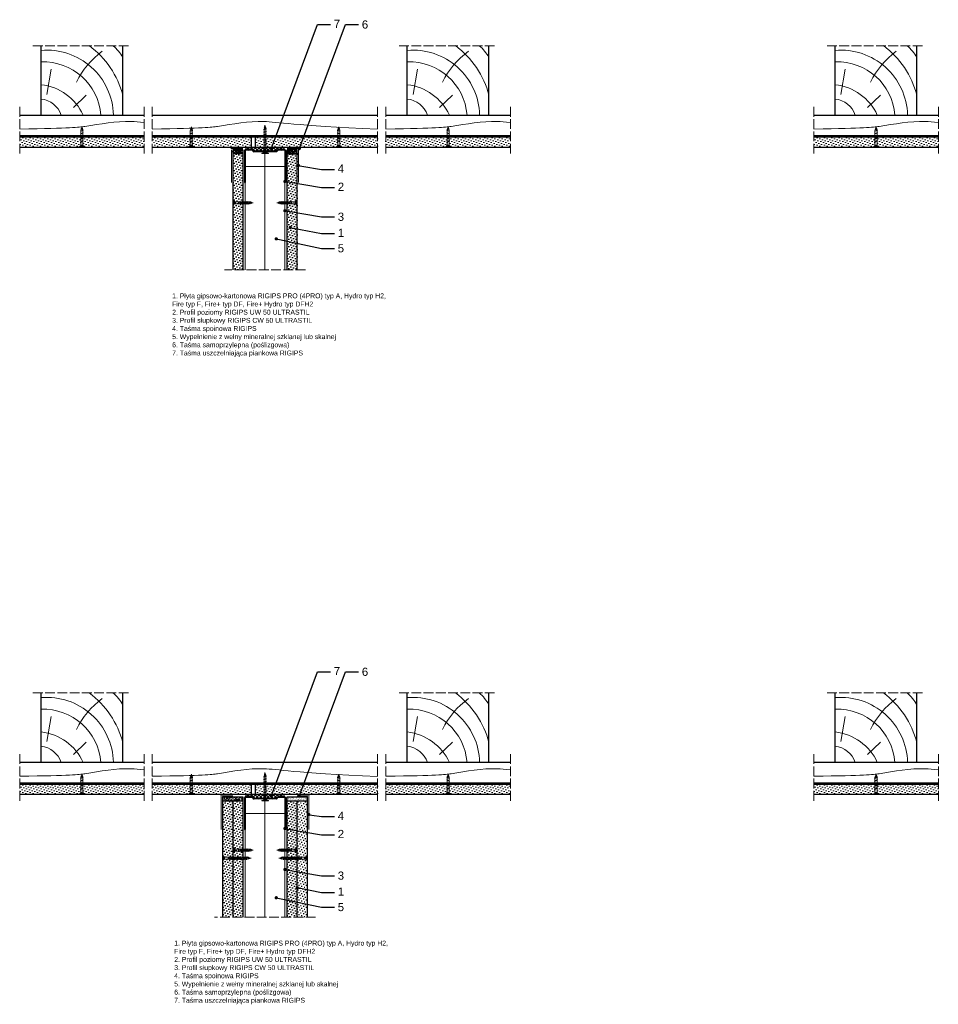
# Model space of a CAD drawing. Header units: millimetres. Extents: x 43 to 2622, y 692 to 1898.
# Tile 1 of 3: x 43 to 1168, y 692 to 1898. Entities that reach past the tile are written whole.
import ezdxf
from ezdxf import colors
from ezdxf.entities.mleader import LeaderData, LeaderLine
from ezdxf.math import Vec2, Vec3

# ---------------------------------------------------------------- set-up
doc = ezdxf.new("R2010")
doc.units = ezdxf.units.MM
doc.linetypes.add('ACAD_ISO02W100', pattern=[15, 12, -3])
for name, color, linetype, lineweight in [('_ISOVER WELNA', 7, 'BATTING', 9), ('_RIGIPS AKCESORIA', 7, 'Continuous', 18), ('_RIGIPS G-K', 7, 'Continuous', 25), ('_RIGIPS PROFIL', 7, 'Continuous', 18), ('KRESKOWANIE', 7, 'Continuous', 9), ('OPISY', 7, 'Continuous', 9), ('PRZERYWANA', 7, 'ACAD_ISO02W100', 9)]:
    doc.layers.add(name, color=color, linetype=linetype, lineweight=lineweight)
doc.styles.get("Standard").update_dxf_attribs({"font": 'arial.ttf'})
doc.linetypes.add('BATTING', pattern='A,0.00254,-2.54,[134,ltypeshp.shx,S=2.54,R=0,X=-2.54,Y=0],-5.08,[134,ltypeshp.shx,S=2.54,R=180,X=2.54,Y=0],-2.54', length=10.16254)
pattern_1 = [(225, (0, -792.838), (1.122532, -3.367596), [0, -3.175])]
pattern_2 = [(225, (-1931.6283, -59.986), (1.122532, -3.367596), [0, -3.175])]
pattern_3 = [(225, (-1934.6283, -59.986), (1.122532, -3.367596), [0, -3.175])]

# ---------------------------------------------------------------- blocks, each defined once
blk = doc.blocks.new('drew kres')
at = {"layer": 'KRESKOWANIE'}
for p, q in [((2017.1, 418.9), (2001.3, 403.8)), ((2049.6, 403), (2044.3, 372.2))]:
    blk.add_line(p, q, dxfattribs=at)
for centre, radius, start, end in [((2049.6, 430.4), 81.6, 181.4719, 274.904), ((2053.9, 433.9), 70.7, 184.4672, 272.1435), ((2064, 455.7), 65, 204.8961, 263.4825), ((2059.8, 437.9), 29.4, 198.9536, 263.6559), ((2063.5, 432), 110.5, 194.5935, 233.3849), ((1921.6, 433), 102.3, 306.0245, 333.8719), ((1998.3, 380.1), 47.2, 207.8359, 231.0916)]:
    blk.add_arc(centre, radius, start, end, dxfattribs=at)
blk = doc.blocks.new('TD 25')
at = {"layer": '_RIGIPS AKCESORIA'}
for p, q in [((18.4, 90.9), (18.4, 98.9)), ((18.4, 98.9), (18.8, 98.9)), ((18.8, 98.9), (18.8, 96.5)), ((28.5, 96.2), (28.8, 96.7)), ((28.8, 96.7), (29.9, 93.7)), ((31.6, 96.2), (31.9, 96.7)), ((31.9, 96.7), (33, 93.7)), ((34.8, 96.2), (35.1, 96.7)), ((35.1, 96.7), (36.3, 93.7)), ((38.1, 96.2), (38.4, 96.7)), ((38.4, 96.7), (39.5, 93.7)), ((18.8, 96.5), (18.4, 96.5)), ((18.4, 95.2), (20.1, 95.2)), ((18.4, 94.5), (20.1, 94.5)), ((18.8, 93.3), (18.4, 93.3)), ((18.4, 90.9), (18.8, 90.9)), ((18.8, 90.9), (18.8, 93.3)), ((20.1, 95.2), (20.1, 95.9)), ((20.1, 94.5), (20.1, 93.9)), ((21.4, 96.2), (28.5, 96.2)), ((25.9, 93.7), (21.9, 93.7)), ((25.5, 96.2), (25.5, 94.9)), ((26.4, 93.7), (25.5, 96.2)), ((25.5, 94.9), (26, 93.2)), ((26, 93.2), (26.4, 93.7)), ((29.4, 93.7), (26.4, 93.7)), ((29.6, 93.2), (28.5, 96.2)), ((29, 96.2), (31.6, 96.2)), ((29.9, 93.7), (29.6, 93.2)), ((32.5, 93.7), (29.9, 93.7)), ((32.7, 93.2), (31.6, 96.2)), ((32.1, 96.2), (34.8, 96.2)), ((33, 93.7), (32.7, 93.2)), ((35.7, 93.7), (33, 93.7)), ((35.9, 93.2), (34.8, 96.2)), ((35.3, 96.2), (38.1, 96.2)), ((36.3, 93.7), (35.9, 93.2)), ((39, 93.7), (36.3, 93.7)), ((39.2, 93.2), (38.1, 96.2)), ((38.6, 96.2), (39.1, 96.2)), ((39.1, 96.2), (40.7, 95.7)), ((39.5, 93.7), (39.2, 93.2)), ((39.5, 93.7), (40.2, 93.8)), ((40.2, 93.5), (40.1, 95)), ((40.1, 95), (40.5, 94.1)), ((40.5, 94.1), (40.2, 93.5)), ((41.1, 94.1), (40.5, 94.1)), ((40.7, 95.7), (40.9, 96.1)), ((41.1, 94.1), (40.7, 95.7)), ((40.9, 96.1), (41.4, 94.4)), ((41.1, 95.6), (43.4, 94.9)), ((41.4, 94.4), (41.1, 94.1)), ((43.4, 94.9), (41.4, 94.4))]:
    blk.add_line(p, q, dxfattribs=at)
for centre, major_axis, ratio, start_param, end_param in [((21.5, 99.4), (0.17, 3.2), 0.826134, 1.773653, 3.180586), ((18.3, 92.6), (0, 3.93), 0.848176, -0.720942, -0.151112), ((21.7, 90.1), (0.28, 3.57), 0.832181, 0.035984, 1.430787), ((15.7, 107.6), (0, 14.8), 0.848176, 3.399396, 3.475072), ((19, 96.3), (0, 2.81), 0.848176, 3.475072, 3.862535), ((20, 94.9), (0, 0.895), 0.848176, -1.552777, -0.720942), ((20, 94.9), (0, 0.895), 0.848176, 3.862535, 4.730408)]:
    blk.add_ellipse(centre, major_axis=major_axis, ratio=ratio, start_param=start_param, end_param=end_param, dxfattribs=at)
blk = doc.blocks.new('TD 35')
at = {"layer": '_RIGIPS AKCESORIA'}
for p, q in [((18.4, 79.9), (18.4, 87.9)), ((18.4, 87.9), (18.8, 87.9)), ((18.8, 85.6), (18.4, 85.6)), ((18.8, 87.9), (18.8, 85.6)), ((20.1, 84.3), (20.1, 85)), ((21.4, 85.2), (28.5, 85.2)), ((25.5, 85.2), (25.5, 84)), ((26.4, 82.8), (25.5, 85.2)), ((28.5, 85.2), (28.8, 85.8)), ((29.6, 82.3), (28.5, 85.2)), ((28.8, 85.8), (29.9, 82.8)), ((29, 85.2), (31.6, 85.2)), ((31.6, 85.2), (31.9, 85.8)), ((32.7, 82.3), (31.6, 85.2)), ((31.9, 85.8), (33, 82.8)), ((32.1, 85.2), (34.8, 85.2)), ((34.8, 85.2), (35.1, 85.8)), ((35.9, 82.3), (34.8, 85.2)), ((35.1, 85.8), (36.3, 82.8)), ((35.3, 85.2), (37.9, 85.2)), ((37.9, 85.2), (38.3, 85.8)), ((39.1, 82.3), (37.9, 85.2)), ((38.3, 85.8), (39.4, 82.8)), ((38.5, 85.2), (41.1, 85.2)), ((41.1, 85.2), (41.4, 85.8)), ((42.2, 82.3), (41.1, 85.2)), ((41.4, 85.8), (42.6, 82.8)), ((41.6, 85.2), (44.2, 85.2)), ((44.2, 85.2), (44.6, 85.8)), ((45.4, 82.3), (44.2, 85.2)), ((44.6, 85.8), (45.7, 82.8)), ((44.8, 85.2), (47.5, 85.2)), ((47.5, 85.2), (47.8, 85.8)), ((48.6, 82.3), (47.5, 85.2)), ((47.8, 85.8), (49, 82.8)), ((48, 85.2), (48.5, 85.2)), ((48.5, 85.2), (50.1, 84.8)), ((50.1, 84.8), (50.4, 85.1)), ((50.5, 83.1), (50.1, 84.8)), ((50.4, 85.1), (50.9, 83.5)), ((50.5, 84.6), (53.4, 84)), ((18.4, 84.3), (20.1, 84.3)), ((18.4, 83.6), (20.1, 83.6)), ((18.8, 82.4), (18.4, 82.4)), ((18.4, 79.9), (18.8, 79.9)), ((18.8, 79.9), (18.8, 82.4)), ((20.1, 83.6), (20.1, 82.9)), ((25.9, 82.8), (21.9, 82.8)), ((25.5, 84), (26, 82.3)), ((26, 82.3), (26.4, 82.8)), ((29.4, 82.8), (26.4, 82.8)), ((29.9, 82.8), (29.6, 82.3)), ((32.5, 82.8), (29.9, 82.8)), ((33, 82.8), (32.7, 82.3)), ((35.7, 82.8), (33, 82.8)), ((36.3, 82.8), (35.9, 82.3)), ((38.9, 82.8), (36.3, 82.8)), ((39.4, 82.8), (39.1, 82.3)), ((42, 82.8), (39.4, 82.8)), ((42.6, 82.8), (42.2, 82.3)), ((45.2, 82.8), (42.6, 82.8)), ((45.7, 82.8), (45.4, 82.3)), ((48.5, 82.8), (45.7, 82.8)), ((49, 82.8), (48.6, 82.3)), ((49, 82.8), (49.6, 82.9)), ((49.7, 82.6), (49.5, 84.1)), ((49.5, 84.1), (50, 83.2)), ((50, 83.2), (49.7, 82.6)), ((50.5, 83.1), (50, 83.2)), ((50.9, 83.5), (50.5, 83.1)), ((53.4, 84), (50.9, 83.5))]:
    blk.add_line(p, q, dxfattribs=at)
for centre, major_axis, ratio, start_param, end_param in [((21.5, 88.4), (0.17, 3.2), 0.826134, 1.773653, 3.180586), ((18.3, 81.7), (0, 3.93), 0.848176, -0.720942, -0.151112), ((20, 83.9), (0, 0.895), 0.848176, -1.552777, -0.720942), ((21.7, 79.2), (0.28, 3.57), 0.832181, 0.035984, 1.430787), ((15.7, 96.7), (0, 14.8), 0.848176, 3.399396, 3.475072), ((19, 85.4), (0, 2.81), 0.848176, 3.475072, 3.862535), ((20, 83.9), (0, 0.895), 0.848176, 3.862535, 4.730408)]:
    blk.add_ellipse(centre, major_axis=major_axis, ratio=ratio, start_param=start_param, end_param=end_param, dxfattribs=at)
blk = doc.blocks.new('TN 25')
at = {"layer": '_RIGIPS AKCESORIA'}
for p, q in [((0, -0.8), (0, 7.2)), ((0, 7.2), (0.5, 7.2)), ((0.5, 4.8), (0, 4.8)), ((0, 3.5), (1.8, 3.5)), ((0, 2.8), (1.8, 2.8)), ((0.5, 1.6), (0, 1.6)), ((0.5, 7.2), (0.5, 4.8)), ((0.5, -0.8), (0.5, 1.6)), ((1.8, 3.5), (1.8, 4.2)), ((1.8, 2.8), (1.8, 2.2)), ((3, 4.5), (8.5, 4.5)), ((7.5, 2), (3.5, 2)), ((7.1, 4.5), (7.1, 3.2)), ((8, 2), (7.1, 4.5)), ((7.1, 3.2), (7.6, 1.5)), ((7.6, 1.5), (8, 2)), ((9.4, 2), (8, 2)), ((8.5, 4.5), (8.8, 5)), ((9.6, 1.5), (8.5, 4.5)), ((8.8, 5), (9.9, 2)), ((9, 4.5), (10.1, 4.5)), ((9.9, 2), (9.6, 1.5)), ((11, 2), (9.9, 2)), ((10.1, 4.5), (10.4, 5)), ((11.2, 1.5), (10.1, 4.5)), ((10.4, 5), (11.6, 2)), ((10.6, 4.5), (11.7, 4.5)), ((11.6, 2), (11.2, 1.5)), ((12.6, 2), (11.6, 2)), ((11.7, 4.5), (12, 5)), ((12.8, 1.5), (11.7, 4.5)), ((12, 5), (13.1, 2)), ((12.2, 4.5), (13.2, 4.5)), ((13.1, 2), (12.8, 1.5)), ((14.1, 2), (13.1, 2)), ((13.2, 4.5), (13.5, 5)), ((14.3, 1.5), (13.2, 4.5)), ((13.5, 5), (14.7, 2)), ((13.7, 4.5), (14.8, 4.5)), ((14.7, 2), (14.3, 1.5)), ((15.7, 2), (14.7, 2)), ((14.8, 4.5), (15.1, 5)), ((15.9, 1.5), (14.8, 4.5)), ((15.1, 5), (16.3, 2)), ((15.3, 4.5), (16.4, 4.5)), ((16.3, 2), (15.9, 1.5)), ((17.4, 2), (16.3, 2)), ((16.4, 4.5), (16.7, 5)), ((17.6, 1.5), (16.4, 4.5)), ((16.7, 5), (17.9, 2)), ((16.9, 4.5), (18, 4.5)), ((17.9, 2), (17.6, 1.5)), ((18.9, 2), (17.9, 2)), ((18, 4.5), (18.3, 5)), ((19.1, 1.5), (18, 4.5)), ((18.3, 5), (19.5, 2)), ((18.5, 4.5), (19.7, 4.5)), ((19.5, 2), (19.1, 1.5)), ((19.5, 2), (20.6, 2)), ((19.7, 4.5), (20, 5)), ((20.8, 1.5), (19.7, 4.5)), ((20, 5), (21.1, 2)), ((20.2, 4.5), (20.7, 4.5)), ((20.7, 4.5), (22.3, 4)), ((21.1, 2), (20.8, 1.5)), ((21.1, 2), (21.8, 2.1)), ((21.8, 1.8), (21.7, 3.3)), ((21.7, 3.3), (22.1, 2.4)), ((22.1, 2.4), (21.8, 1.8)), ((22.7, 2.4), (22.1, 2.4)), ((22.3, 4), (22.6, 4.4)), ((22.7, 2.4), (22.3, 4)), ((22.6, 4.4), (23, 2.7)), ((22.7, 3.8), (25, 3.2)), ((23, 2.7), (22.7, 2.4)), ((25, 3.2), (23, 2.7)), ((0, -0.8), (0.5, -0.8))]:
    blk.add_line(p, q, dxfattribs=at)
for centre, major_axis, ratio, start_param, end_param in [((3.1, 7.7), (0.17, 3.2), 0.826134, 1.773653, 3.180586), ((0, 0.9), (0, 3.93), 0.848176, -0.720942, -0.151112), ((3.4, -1.6), (0.28, 3.57), 0.832181, 0.035984, 1.430787), ((-2.7, 15.9), (0, 14.8), 0.848176, 3.399396, 3.475072), ((0.6, 4.6), (0, 2.81), 0.848176, 3.475072, 3.862535), ((1.7, 3.2), (0, 0.895), 0.848176, -1.552777, -0.720942), ((1.7, 3.2), (0, 0.895), 0.848176, 3.862535, 4.730408)]:
    blk.add_ellipse(centre, major_axis=major_axis, ratio=ratio, start_param=start_param, end_param=end_param, dxfattribs=at)
blk = doc.blocks.new('UW 50 ULTRASTIL')
h = blk.add_hatch()
h.set_pattern_fill('ANSI31', color=256, scale=0.5, style=0)
h.paths.add_polyline_path([(-104.5, 0.6), (-104.2, 1.2, -0.286951), (-103.3, 1.8), (-82.4, 1.8), (-76.3, 1.8, -0.286951), (-75.4, 1.2), (-75.1, 0.6, 0.286951), (-74.2, 0), (-65.6, 0, 0.414214), (-64.8, 0.8), (-64.8, 40), (-65.3, 40), (-65.3, 0.8, -0.414214), (-65.6, 0.5), (-73.8, 0.5, -0.286951), (-74.7, 1.1), (-75, 1.8, 0.286951), (-75.9, 2.3), (-103.6, 2.3, 0.286951), (-104.5, 1.8), (-104.9, 1.1, -0.286951), (-105.8, 0.5), (-114, 0.5, -0.414214), (-114.2, 0.8), (-114.2, 40), (-114.8, 40), (-114.8, 0.8, 0.414214), (-114, 0), (-105.4, 0, 0.286951)])
for p, q in [((-114.8, 0.8), (-114.8, 40)), ((-114.8, 40), (-114.2, 40)), ((-114.2, 0.8), (-114.2, 40)), ((-65.3, 0.8), (-65.3, 40)), ((-64.8, 40), (-65.3, 40)), ((-64.8, 0.8), (-64.8, 40)), ((-114, 0.5), (-105.8, 0.5)), ((-114, 0), (-105.4, 0)), ((-104.9, 1.1), (-104.5, 1.8)), ((-104.5, 0.6), (-104.2, 1.2)), ((-103.6, 2.3), (-75.9, 2.3)), ((-103.3, 1.8), (-76.3, 1.8)), ((-75.1, 0.6), (-75.4, 1.2)), ((-74.7, 1.1), (-75, 1.8)), ((-74.2, 0), (-65.6, 0)), ((-73.8, 0.5), (-65.6, 0.5))]:
    blk.add_line(p, q)
for centre, radius, start, end in [((-114, 0.8), 0.8, 180, 270), ((-114, 0.8), 0.25, 180, 270), ((-105.8, 1.6), 1, 270, 334.0435), ((-105.4, 1), 1, 270, 334.0435), ((-103.6, 1.3), 1, 90, 154.0435), ((-103.3, 0.8), 1, 90, 154.0435), ((-76.3, 0.8), 1, 25.9565, 90), ((-75.9, 1.3), 1, 25.9565, 90), ((-74.2, 1), 1, 205.9565, 270), ((-73.8, 1.6), 1, 205.9565, 270), ((-65.6, 0.8), 0.8, 270, 0), ((-65.6, 0.8), 0.25, 270, 0)]:
    blk.add_arc(centre, radius, start, end)
blk = doc.blocks.new('TN 35')
at = {"layer": '_RIGIPS AKCESORIA'}
for p, q in [((0, -0.8), (0, 7.2)), ((0, 7.2), (0.5, 7.2)), ((0.5, 4.8), (0, 4.8)), ((0, 3.5), (1.8, 3.5)), ((0, 2.8), (1.8, 2.8)), ((0.5, 1.6), (0, 1.6)), ((0.5, 7.2), (0.5, 4.8)), ((0.5, -0.8), (0.5, 1.6)), ((1.8, 3.5), (1.8, 4.2)), ((1.8, 2.8), (1.8, 2.2)), ((3, 4.5), (8.5, 4.5)), ((7.5, 2), (3.5, 2)), ((7.1, 4.5), (7.1, 3.2)), ((8, 2), (7.1, 4.5)), ((7.1, 3.2), (7.6, 1.5)), ((7.6, 1.5), (8, 2)), ((9.4, 2), (8, 2)), ((8.5, 4.5), (8.8, 5)), ((9.6, 1.5), (8.5, 4.5)), ((8.8, 5), (9.9, 2)), ((9, 4.5), (10.1, 4.5)), ((9.9, 2), (9.6, 1.5)), ((11, 2), (9.9, 2)), ((10.1, 4.5), (10.4, 5)), ((11.2, 1.5), (10.1, 4.5)), ((10.4, 5), (11.6, 2)), ((10.6, 4.5), (11.7, 4.5)), ((11.6, 2), (11.2, 1.5)), ((12.6, 2), (11.6, 2)), ((11.7, 4.5), (12, 5)), ((12.8, 1.5), (11.7, 4.5)), ((12, 5), (13.1, 2)), ((12.2, 4.5), (13.2, 4.5)), ((13.1, 2), (12.8, 1.5)), ((14.1, 2), (13.1, 2)), ((13.2, 4.5), (13.5, 5)), ((14.3, 1.5), (13.2, 4.5)), ((13.5, 5), (14.7, 2)), ((13.7, 4.5), (14.8, 4.5)), ((14.7, 2), (14.3, 1.5)), ((15.7, 2), (14.7, 2)), ((14.8, 4.5), (15.1, 5)), ((15.9, 1.5), (14.8, 4.5)), ((15.1, 5), (16.3, 2)), ((15.3, 4.5), (16.4, 4.5)), ((16.3, 2), (15.9, 1.5)), ((17.4, 2), (16.3, 2)), ((16.4, 4.5), (16.7, 5)), ((17.6, 1.5), (16.4, 4.5)), ((16.7, 5), (17.9, 2)), ((16.9, 4.5), (18, 4.5)), ((17.9, 2), (17.6, 1.5)), ((18.9, 2), (17.8, 2)), ((18, 4.5), (18.3, 5)), ((19.1, 1.5), (18, 4.5)), ((18.3, 5), (19.5, 2)), ((18.5, 4.5), (19.6, 4.5)), ((19.5, 2), (19.1, 1.5)), ((20.5, 2), (19.4, 2)), ((19.6, 4.5), (19.9, 5)), ((20.7, 1.5), (19.6, 4.5)), ((19.9, 5), (21, 2)), ((20.1, 4.5), (21.1, 4.5)), ((21, 2), (20.7, 1.5)), ((22.1, 2), (21, 2)), ((21.1, 4.5), (21.5, 5)), ((22.3, 1.5), (21.1, 4.5)), ((21.5, 5), (22.6, 2)), ((21.7, 4.5), (22.7, 4.5)), ((22.6, 2), (22.3, 1.5)), ((23.7, 2), (22.6, 2)), ((22.7, 4.5), (23, 5)), ((23.9, 1.5), (22.7, 4.5)), ((23, 5), (24.2, 2)), ((23.2, 4.5), (24.3, 4.5)), ((24.2, 2), (23.9, 1.5)), ((25.2, 2), (24.1, 2)), ((24.3, 4.5), (24.6, 5)), ((25.4, 1.5), (24.3, 4.5)), ((24.6, 5), (25.8, 2)), ((24.8, 4.5), (25.9, 4.5)), ((25.8, 2), (25.4, 1.5)), ((26.8, 2), (25.7, 2)), ((25.9, 4.5), (26.2, 5)), ((27, 1.5), (25.9, 4.5)), ((26.2, 5), (27.3, 2)), ((26.4, 4.5), (27.4, 4.5)), ((27.3, 2), (27, 1.5)), ((28.4, 2), (27.3, 2)), ((27.4, 4.5), (27.8, 5)), ((28.6, 1.5), (27.4, 4.5)), ((27.8, 5), (28.9, 2)), ((28, 4.5), (29.1, 4.5)), ((28.9, 2), (28.6, 1.5)), ((28.9, 2), (30.1, 2)), ((29.1, 4.5), (29.4, 5)), ((30.3, 1.5), (29.1, 4.5)), ((29.4, 5), (30.6, 2)), ((29.7, 4.5), (30.1, 4.5)), ((30.1, 4.5), (31.7, 4)), ((30.6, 2), (30.3, 1.5)), ((30.6, 2), (31.3, 2.1)), ((31.3, 1.8), (31.1, 3.3)), ((31.1, 3.3), (31.6, 2.4)), ((31.6, 2.4), (31.3, 1.8)), ((32.1, 2.4), (31.6, 2.4)), ((31.7, 4), (32, 4.4)), ((32.1, 2.4), (31.7, 4)), ((32, 4.4), (32.5, 2.7)), ((32.5, 2.7), (32.1, 2.4)), ((32.2, 3.8), (35, 3.2)), ((35, 3.2), (32.5, 2.7)), ((0, -0.8), (0.5, -0.8))]:
    blk.add_line(p, q, dxfattribs=at)
for centre, major_axis, ratio, start_param, end_param in [((3.1, 7.7), (0.17, 3.2), 0.826134, 1.773653, 3.180586), ((0, 0.9), (0, 3.93), 0.848176, -0.720942, -0.151112), ((3.4, -1.6), (0.28, 3.57), 0.832181, 0.035984, 1.430787), ((-2.7, 15.9), (0, 14.8), 0.848176, 3.399396, 3.475072), ((0.6, 4.6), (0, 2.81), 0.848176, 3.475072, 3.862535), ((1.7, 3.2), (0, 0.895), 0.848176, -1.552777, -0.720942), ((1.7, 3.2), (0, 0.895), 0.848176, 3.862535, 4.730408)]:
    blk.add_ellipse(centre, major_axis=major_axis, ratio=ratio, start_param=start_param, end_param=end_param, dxfattribs=at)
blk = doc.blocks.new('_Dot')
at = {"color": 0, "linetype": 'ByBlock', "lineweight": -2}
blk.add_line((-0.5, 0), (-1, 0), dxfattribs=at)
at = {"color": 0, "linetype": 'ByBlock', "const_width": 0.5}
blk.add_lwpolyline([(-0.25, 0, 1), (0.25, 0, 1)], format="xyb", close=True, dxfattribs=at)

msp = doc.modelspace()

# ---------------------------------------------------------------- hatches: boundary and pattern name
at = {"layer": '_RIGIPS G-K'}
h = msp.add_hatch(dxfattribs=at)
h.set_pattern_fill('AR-SAND', color=256, scale=0.05, angle=180, style=0)
h.set_pattern_definition([(217.5, (1966.9215, 3173.0484), (0.0800016, -2.4470662), [0, -1.9304, 0, -2.159, 0, -2.06375]), (187.5, (1966.9215, 3173.0484), (-2.2476164, -3.5841255), [0, -1.0414, 0, -1.7399, 0, -0.66675]), (147.5, (1968.4836, 3173.0484), (-3.9549619, -0.007186), [0, -0.635, 0, -2.286, 0, -2.9845]), (137.5, (1968.4836, 3173.0484), (-3.817782, -1.1146466), [0, -0.3175, 0, -1.4986, 0, -1.7145])])
h.paths.add_polyline_path([(304.1, 1733.9), (316.6, 1733.9), (316.6, 1738.9), (304.1, 1738.9)])
h = msp.add_hatch(dxfattribs=at)
h.set_pattern_fill('AR-SAND', color=256, scale=0.05, angle=180, style=0)
h.set_pattern_definition([(217.5, (1969.9215, 3173.0484), (0.0800016, -2.4470662), [0, -1.9304, 0, -2.159, 0, -2.06375]), (187.5, (1969.9215, 3173.0484), (-2.2476164, -3.5841255), [0, -1.0414, 0, -1.7399, 0, -0.66675]), (147.5, (1971.4836, 3173.0484), (-3.9549619, -0.007186), [0, -0.635, 0, -2.286, 0, -2.9845]), (137.5, (1971.4836, 3173.0484), (-3.817782, -1.1146466), [0, -0.3175, 0, -1.4986, 0, -1.7145])])
h.paths.add_polyline_path([(370.6, 1733.9), (383.1, 1733.9), (383.1, 1738.9), (370.6, 1738.9)])
h = msp.add_hatch(dxfattribs=at)
h.set_pattern_fill('DOTS', color=256, scale=2, angle=225, style=0)
h.set_pattern_definition([(225, (-1934.6283, 424.791), (1.122532, -3.367596), [0, -3.175])])
h.paths.add_polyline_path([(304.1, 1591.9), (316.6, 1591.9), (316.6, 1733.9), (304.1, 1733.9)])
h = msp.add_hatch(dxfattribs=at)
h.set_pattern_fill('DOTS', color=256, scale=2, angle=225, style=0)
h.set_pattern_definition([(225, (-1931.6283, 424.791), (1.122532, -3.367596), [0, -3.175])])
h.paths.add_polyline_path([(370.6, 1591.9), (383.1, 1591.9), (383.1, 1733.9), (370.6, 1733.9)])
h = msp.add_hatch(dxfattribs=at)
h.set_pattern_fill('AR-SAND', color=256, scale=0.05, angle=180, style=0)
h.set_pattern_definition([(217.5, (1966.9215, 2072.1496), (0.0800016, -2.4470662), [0, -1.9304, 0, -2.159, 0, -2.06375]), (187.5, (1966.9215, 2072.1496), (-2.2476164, -3.5841255), [0, -1.0414, 0, -1.7399, 0, -0.66675]), (147.5, (1968.4836, 2072.1496), (-3.9549619, -0.007186), [0, -0.635, 0, -2.286, 0, -2.9845]), (137.5, (1968.4836, 2072.1496), (-3.817782, -1.1146466), [0, -0.3175, 0, -1.4986, 0, -1.7145])])
h.paths.add_polyline_path([(291.6, 941.1), (316.6, 941.1), (316.6, 946.1), (291.6, 946.1)])
h = msp.add_hatch(dxfattribs=at)
h.set_pattern_fill('DOTS', color=256, scale=2, angle=225, style=0)
h.set_pattern_definition(pattern_3)
h.paths.add_polyline_path([(291.6, 799.1), (304.1, 799.1), (304.1, 941.1), (291.6, 941.1)])
h = msp.add_hatch(dxfattribs=at)
h.set_pattern_fill('DOTS', color=256, scale=2, angle=225, style=0)
h.set_pattern_definition(pattern_3)
h.paths.add_polyline_path([(304.1, 799.1), (316.6, 799.1), (316.6, 941.1), (304.1, 941.1)])
h = msp.add_hatch(dxfattribs=at)
h.set_pattern_fill('AR-SAND', color=256, scale=0.05, angle=180, style=0)
h.set_pattern_definition([(217.5, (1969.9215, 2072.1496), (0.0800016, -2.4470662), [0, -1.9304, 0, -2.159, 0, -2.06375]), (187.5, (1969.9215, 2072.1496), (-2.2476164, -3.5841255), [0, -1.0414, 0, -1.7399, 0, -0.66675]), (147.5, (1971.4836, 2072.1496), (-3.9549619, -0.007186), [0, -0.635, 0, -2.286, 0, -2.9845]), (137.5, (1971.4836, 2072.1496), (-3.817782, -1.1146466), [0, -0.3175, 0, -1.4986, 0, -1.7145])])
h.paths.add_polyline_path([(370.6, 941.1), (395.6, 941.1), (395.6, 946.1), (370.6, 946.1)])
h = msp.add_hatch(dxfattribs=at)
h.set_pattern_fill('DOTS', color=256, scale=2, angle=225, style=0)
h.set_pattern_definition(pattern_2)
h.paths.add_polyline_path([(370.6, 799.1), (383.1, 799.1), (383.1, 941.1), (370.6, 941.1)])
h = msp.add_hatch(dxfattribs=at)
h.set_pattern_fill('DOTS', color=256, scale=2, angle=225, style=0)
h.set_pattern_definition(pattern_2)
h.paths.add_polyline_path([(383.1, 799.1), (395.6, 799.1), (395.6, 941.1), (383.1, 941.1)])
at = {"layer": 'KRESKOWANIE'}
h = msp.add_hatch(dxfattribs=at)
h.set_pattern_fill('DOTS', color=256, scale=2, angle=225, style=0)
h.paths.add_polyline_path([(195.6, 1754.4), (43.2, 1754.4), (43.2, 1741.9), (195.6, 1741.9)])
h = msp.add_hatch(dxfattribs=at)
h.set_pattern_fill('DOTS', color=256, scale=2, angle=225, style=0)
h.paths.add_polyline_path([(331.7, 1754.4), (331.7, 1741.9), (481.6, 1741.9), (481.6, 1754.4)])
h.paths.add_polyline_path([(326.7, 1741.9), (326.7, 1754.4), (205.6, 1754.4), (205.6, 1741.9)])
h = msp.add_hatch(dxfattribs=at)
h.set_pattern_fill('DOTS', color=256, scale=2, angle=225, style=0)
h.paths.add_polyline_path([(644.1, 1754.4), (491.6, 1754.4), (491.6, 1741.9), (644.1, 1741.9)])
h = msp.add_hatch(dxfattribs=at)
h.set_pattern_fill('DOTS', color=256, scale=2, angle=225, style=0)
h.set_pattern_definition([(225, (972.6176, -2e-13), (1.122532, -3.367596), [0, -3.175])])
h.paths.add_polyline_path([(1168.3, 1754.4), (1015.8, 1754.4), (1015.8, 1741.9), (1168.3, 1741.9)])
h = msp.add_hatch(dxfattribs=at)
h.set_pattern_fill('ANSI37', color=256, angle=270, style=0)
h.set_pattern_definition([(315, (1968.4215, 3176.0484), (2.245064, 2.245064), []), (45, (1968.4215, 3176.0484), (-2.245064, 2.245064), [])])
h.paths.add_polyline_path([(320, 1738.9), (328, 1738.9, -0.286951), (328.9, 1738.4), (329.2, 1737.7, 0.286951), (330.1, 1737.1), (357.1, 1737.1, 0.286951), (358, 1737.7), (358.4, 1738.4, -0.286951), (359.3, 1738.9), (367.2, 1738.9), (367.2, 1741.9), (320, 1741.9)])
h = msp.add_hatch(dxfattribs=at)
h.set_pattern_fill('DOTS', color=256, scale=2, angle=225, style=0)
h.set_pattern_definition(pattern_1)
h.paths.add_polyline_path([(195.6, 961.6), (43.2, 961.6), (43.2, 949.1), (195.6, 949.1)])
h = msp.add_hatch(dxfattribs=at)
h.set_pattern_fill('DOTS', color=256, scale=2, angle=225, style=0)
h.set_pattern_definition(pattern_1)
h.paths.add_polyline_path([(331.7, 961.6), (331.7, 949.1), (481.6, 949.1), (481.6, 961.6)])
h.paths.add_polyline_path([(326.7, 949.1), (326.7, 961.6), (205.6, 961.6), (205.6, 949.1)])
h = msp.add_hatch(dxfattribs=at)
h.set_pattern_fill('DOTS', color=256, scale=2, angle=225, style=0)
h.set_pattern_definition(pattern_1)
h.paths.add_polyline_path([(644.1, 961.6), (491.6, 961.6), (491.6, 949.1), (644.1, 949.1)])
h = msp.add_hatch(dxfattribs=at)
h.set_pattern_fill('DOTS', color=256, scale=2, angle=225, style=0)
h.set_pattern_definition([(225, (972.6176, -792.838), (1.122532, -3.367596), [0, -3.175])])
h.paths.add_polyline_path([(1168.3, 961.6), (1015.8, 961.6), (1015.8, 949.1), (1168.3, 949.1)])
h = msp.add_hatch(dxfattribs=at)
h.set_pattern_fill('ANSI37', color=256, angle=270, style=0)
h.set_pattern_definition([(315, (1968.4215, 2383.2106), (2.245064, 2.245064), []), (45, (1968.4215, 2383.2106), (-2.245064, 2.245064), [])])
h.paths.add_polyline_path([(320, 946.1), (328, 946.1, -0.286951), (328.9, 945.5), (329.2, 944.8, 0.286951), (330.1, 944.3), (357.1, 944.3, 0.286951), (358, 944.8), (358.4, 945.5, -0.286951), (359.3, 946.1), (367.2, 946.1), (367.2, 949.1), (320, 949.1)])

# ---------------------------------------------------------------- linework, layer by layer
for p, q in [((69.4, 1781.4), (69.4, 1866.4)), ((169.4, 1781.4), (169.4, 1866.4)), ((517.9, 1781.4), (517.9, 1866.4)), ((617.9, 1781.4), (617.9, 1866.4)), ((1042, 1781.4), (1042, 1866.4)), ((1142, 1781.4), (1142, 1866.4)), ((43.2, 1781.4), (195.6, 1781.4)), ((205.6, 1781.4), (481.6, 1781.4)), ((491.6, 1781.4), (644.1, 1781.4)), ((1015.8, 1781.4), (1168.3, 1781.4)), ((43.2, 1756.4), (195.6, 1756.4)), ((43.2, 1756.4), (195.6, 1756.4)), ((205.6, 1756.4), (481.6, 1756.4)), ((205.6, 1756.4), (481.6, 1756.4)), ((491.6, 1756.4), (644.1, 1756.4)), ((1015.8, 1756.4), (1168.3, 1756.4)), ((1015.8, 1756.4), (1168.3, 1756.4)), ((69.4, 988.6), (69.4, 1073.6)), ((169.4, 988.6), (169.4, 1073.6)), ((517.9, 988.6), (517.9, 1073.6)), ((617.9, 988.6), (617.9, 1073.6)), ((1042, 988.6), (1042, 1073.6)), ((1142, 988.6), (1142, 1073.6)), ((43.2, 988.6), (195.6, 988.6)), ((205.6, 988.6), (481.6, 988.6)), ((491.6, 988.6), (644.1, 988.6)), ((1015.8, 988.6), (1168.3, 988.6)), ((43.2, 963.6), (195.6, 963.6)), ((43.2, 963.6), (195.6, 963.6)), ((205.6, 963.6), (481.6, 963.6)), ((491.6, 963.6), (644.1, 963.6)), ((1015.8, 963.6), (1168.3, 963.6)), ((1015.8, 963.6), (1168.3, 963.6))]:
    msp.add_line(p, q)
at = {"layer": '_ISOVER WELNA', "ltscale": 2.4}
for p, q in [((343.6, 1591.9), (343.6, 1736.6)), ((343.6, 799.1), (343.6, 943.7))]:
    msp.add_line(p, q, dxfattribs=at)
at = {"layer": '_RIGIPS AKCESORIA'}
for p, q in [((316.6, 1740.4), (301.6, 1740.4)), ((302.6, 1738.9), (302.6, 1698.9)), ((370.6, 1740.4), (385.6, 1740.4)), ((384.6, 1738.9), (384.6, 1698.9)), ((304.1, 947.6), (289.1, 947.6)), ((290.1, 946.1), (290.1, 906.1)), ((383.1, 947.6), (398.1, 947.6)), ((397.1, 946.1), (397.1, 906.1))]:
    msp.add_line(p, q, dxfattribs=at)
at = {"layer": '_RIGIPS G-K'}
for p, q in [((195.6, 1754.4), (43.2, 1754.4)), ((481.6, 1754.4), (205.6, 1754.4)), ((326.7, 1754.4), (326.7, 1741.9)), ((331.7, 1754.4), (331.7, 1741.9)), ((644.1, 1754.4), (491.6, 1754.4)), ((1168.3, 1754.4), (1015.8, 1754.4)), ((195.6, 1741.9), (43.2, 1741.9)), ((481.6, 1741.9), (205.6, 1741.9)), ((304.1, 1738.9), (304.1, 1591.9)), ((316.6, 1738.9), (304.1, 1738.9)), ((316.6, 1738.9), (316.6, 1591.9)), ((370.6, 1591.9), (370.6, 1738.9)), ((383.1, 1738.9), (370.6, 1738.9)), ((383.1, 1591.9), (383.1, 1738.9)), ((644.1, 1741.9), (491.6, 1741.9)), ((1168.3, 1741.9), (1015.8, 1741.9)), ((316.6, 1733.9), (304.1, 1733.9)), ((383.1, 1733.9), (370.6, 1733.9)), ((195.6, 961.6), (43.2, 961.6)), ((481.6, 961.6), (205.6, 961.6)), ((326.7, 961.6), (326.7, 949.1)), ((331.7, 961.6), (331.7, 949.1)), ((644.1, 961.6), (491.6, 961.6)), ((1168.3, 961.6), (1015.8, 961.6)), ((195.6, 949.1), (43.2, 949.1)), ((481.6, 949.1), (205.6, 949.1)), ((291.6, 946.1), (291.6, 799.1)), ((291.6, 946.1), (316.6, 946.1)), ((316.6, 941.1), (291.6, 941.1)), ((304.1, 941.1), (304.1, 799.1)), ((316.6, 946.1), (316.6, 799.1)), ((370.6, 799.1), (370.6, 946.1)), ((370.6, 946.1), (395.6, 946.1)), ((395.6, 941.1), (370.6, 941.1)), ((383.1, 799.1), (383.1, 941.1)), ((395.6, 799.1), (395.6, 946.1)), ((644.1, 949.1), (491.6, 949.1)), ((1168.3, 949.1), (1015.8, 949.1))]:
    msp.add_line(p, q, dxfattribs=at)
at = {"layer": '_RIGIPS PROFIL', "lineweight": 9}
for p, q in [((319.2, 1718.5), (368, 1718.5)), ((319.2, 1591.9), (319.2, 1718.5)), ((368, 1591.9), (368, 1718.5)), ((319.2, 925.7), (368, 925.7)), ((319.2, 799.1), (319.2, 925.7)), ((368, 799.1), (368, 925.7))]:
    msp.add_line(p, q, dxfattribs=at)
at = {"layer": 'KRESKOWANIE'}
for p, q in [((320, 1738.9), (320, 1741.9)), ((367.2, 1738.9), (367.2, 1741.9)), ((320, 946.1), (320, 949.1)), ((367.2, 946.1), (367.2, 949.1))]:
    msp.add_line(p, q, dxfattribs=at)
for points, knots in [([(195.6, 1772.3), (189.1, 1773), (165.7, 1775.1), (133.8, 1768.8), (107, 1765.3), (43.2, 1764.3)], [44.764065, 44.764065, 44.764065, 44.764065, 59.146745, 116.016123, 140.325128, 140.325128, 140.325128, 140.325128]), ([(481.6, 1764.1), (376.5, 1768.8), (340.9, 1777.6), (296.3, 1768.8), (269.5, 1765.3), (205.6, 1764.3)], [6.686545, 6.686545, 6.686545, 6.686545, 59.146745, 116.016123, 140.325128, 140.325128, 140.325128, 140.325128]), ([(644.1, 1772.3), (637.6, 1773), (614.2, 1775.1), (582.3, 1768.8), (555.5, 1765.3), (491.6, 1764.3)], [44.764065, 44.764065, 44.764065, 44.764065, 59.146745, 116.016123, 140.325128, 140.325128, 140.325128, 140.325128]), ([(1168.3, 1772.3), (1161.7, 1773), (1138.3, 1775.1), (1106.5, 1768.8), (1079.6, 1765.3), (1015.8, 1764.3)], [44.764065, 44.764065, 44.764065, 44.764065, 59.146745, 116.016123, 140.325128, 140.325128, 140.325128, 140.325128]), ([(195.6, 979.5), (189.1, 980.2), (165.7, 982.3), (133.8, 975.9), (107, 972.4), (43.2, 971.5)], [44.764065, 44.764065, 44.764065, 44.764065, 59.146745, 116.016123, 140.325128, 140.325128, 140.325128, 140.325128]), ([(481.6, 971.2), (376.5, 975.9), (340.9, 984.8), (296.3, 975.9), (269.5, 972.4), (205.6, 971.5)], [6.686545, 6.686545, 6.686545, 6.686545, 59.146745, 116.016123, 140.325128, 140.325128, 140.325128, 140.325128]), ([(644.1, 979.5), (637.6, 980.2), (614.2, 982.3), (582.3, 975.9), (555.5, 972.4), (491.6, 971.5)], [44.764065, 44.764065, 44.764065, 44.764065, 59.146745, 116.016123, 140.325128, 140.325128, 140.325128, 140.325128]), ([(1168.3, 979.5), (1161.7, 980.2), (1138.3, 982.3), (1106.5, 975.9), (1079.6, 972.4), (1015.8, 971.5)], [44.764065, 44.764065, 44.764065, 44.764065, 59.146745, 116.016123, 140.325128, 140.325128, 140.325128, 140.325128])]:
    msp.add_open_spline(points, degree=3, knots=knots, dxfattribs=at)
at = {"layer": 'PRZERYWANA'}
for p, q in [((59.4, 1866.4), (179.4, 1866.4)), ((507.9, 1866.4), (627.9, 1866.4)), ((1032, 1866.4), (1152, 1866.4)), ((43.2, 1791.4), (43.2, 1731.9)), ((195.6, 1791.4), (195.6, 1731.9)), ((205.6, 1791.4), (205.6, 1731.9)), ((481.6, 1791.4), (481.6, 1731.9)), ((491.6, 1791.4), (491.6, 1731.9)), ((644.1, 1791.4), (644.1, 1731.9)), ((1015.8, 1791.4), (1015.8, 1731.9)), ((1168.3, 1791.4), (1168.3, 1731.9)), ((393.1, 1591.9), (294.1, 1591.9)), ((59.4, 1073.6), (179.4, 1073.6)), ((507.9, 1073.6), (627.9, 1073.6)), ((1032, 1073.6), (1152, 1073.6)), ((43.2, 998.6), (43.2, 939.1)), ((195.6, 998.6), (195.6, 939.1)), ((205.6, 998.6), (205.6, 939.1)), ((205.6, 998.6), (205.6, 939.1)), ((481.6, 998.6), (481.6, 939.1)), ((491.6, 998.6), (491.6, 939.1)), ((644.1, 998.6), (644.1, 939.1)), ((1015.8, 998.6), (1015.8, 939.1)), ((1168.3, 998.6), (1168.3, 939.1)), ((405.6, 799.1), (281.6, 799.1))]:
    msp.add_line(p, q, dxfattribs=at)

# ---------------------------------------------------------------- block references
for name, p, rotation in [('TD 25', (214.3, 1723.5), 90), ('TD 25', (348.3, 1723.5), 90), ('TD 35', (427.6, 1715.8), 90), ('TD 25', (1186.9, 1723.5), 90), ('UW 50 ULTRASTIL', (253.9, 1738.9), 180), ('TD 25', (214.3, 930.7), 90), ('TD 25', (348.3, 930.7), 90), ('TD 35', (427.6, 922.9), 90), ('TD 25', (1186.9, 930.7), 90), ('UW 50 ULTRASTIL', (253.9, 946.1), 180)]:
    msp.add_blockref(name, p, dxfattribs=dict(rotation=rotation))
at = {"xscale": -1, "rotation": 270}
for p in [(339, 1723.5), (473, 1723.5), (339, 930.7), (473, 930.7)]:
    msp.add_blockref('TD 25', p, dxfattribs=at)
at = {"layer": '_RIGIPS AKCESORIA', "xscale": -1, "rotation": 180}
for name, p in [('TN 25', (304.1, 1677.2)), ('TN 25', (304.1, 884.3)), ('TN 35', (291.6, 874.3))]:
    msp.add_blockref(name, p, dxfattribs=at)
at = {"layer": '_RIGIPS AKCESORIA', "rotation": 180}
for name, p in [('TN 25', (383.1, 1677.2)), ('TN 25', (383.1, 884.3)), ('TN 35', (395.6, 874.3))]:
    msp.add_blockref(name, p, dxfattribs=at)
at = {"layer": 'KRESKOWANIE', "rotation": 180}
for p in [(2126, 2209.8), (2574.5, 2209.8), (3098.6, 2209.8), (2126, 1416.9), (2574.5, 1416.9), (3098.6, 1416.9)]:
    msp.add_blockref('drew kres', p, dxfattribs=at)

# ---------------------------------------------------------------- texts
at = {"char_height": 6, "attachment_point": 1}
for insert, width in [((229.9, 1563), 264.27), ((232.4, 770.1), 265.388)]:
    msp.add_mtext('1. Płyta gipsowo-kartonowa RIGIPS PRO (4PRO) typ A, Hydro typ H2, Fire typ F, Fire+ typ DF, Fire+ Hydro typ DFH2\\P2. Profil poziomy RIGIPS UW 50 ULTRASTIL\\P3. Profil słupkowy RIGIPS CW 50 ULTRASTIL\\P4. Taśma spoinowa RIGIPS\\P5. Wypełnienie z wełny mineralnej szklanej lub skalnej\\P6. Taśma samoprzylepna (poślizgowa)\\P7. Taśma uszczelniająca piankowa RIGIPS', dxfattribs=dict(at, insert=insert, width=width))

# ---------------------------------------------------------------- leaders
at = {"layer": 'OPISY'}
ml = msp.add_multileader_mtext('Standard', dxfattribs=at)
ml.set_content('7', color=256)
ml.set_leader_properties()
ml.set_arrow_properties(name='DOT')
ml.build(insert=Vec2(0, 0))
ctx = ml.context
ctx.base_point, ctx.char_height, ctx.landing_gap_size, ctx.plane_origin = Vec3(423.9, 1892.3), 10, 4, Vec3(231.3, 2035.9)
notes = []
notes.append((ctx, [(0, (1, 1, 0), (407.9, 1892.3), (1, 0), 16, [(0, [(351.4, 1740.4)], 0, [])])]))
ctx.mtext.insert, ctx.mtext.flow_direction = Vec3(427.9, 1898.3), 5
ml = msp.add_multileader_mtext('Standard', dxfattribs=at)
ml.set_content('6', color=256)
ml.set_leader_properties()
ml.set_arrow_properties(name='DOT')
ml.build(insert=Vec2(0, 0))
ctx = ml.context
ctx.base_point, ctx.char_height, ctx.landing_gap_size, ctx.plane_origin = Vec3(458.2, 1892.3), 10, 4, Vec3(265.6, 2035.9)
notes.append((ctx, [(0, (1, 1, 0), (442.2, 1892.3), (1, 0), 16, [(0, [(385.6, 1740.4)], 0, [])])]))
ctx.mtext.insert, ctx.mtext.flow_direction = Vec3(462.2, 1897.4), 5
ml = msp.add_multileader_mtext('Standard', dxfattribs=at)
ml.set_content('4', color=256)
ml.set_leader_properties()
ml.set_arrow_properties(name='DOT')
ml.build(insert=Vec2(0, 0))
ctx = ml.context
ctx.base_point, ctx.char_height, ctx.landing_gap_size, ctx.plane_origin = Vec3(428.7, 1714.9), 10, 4, Vec3(236.1, 1858.6)
notes.append((ctx, [(0, (1, 1, 0), (412.7, 1714.9), (1, 0), 16, [(0, [(384.6, 1719.7)], 0, [])])]))
ctx.mtext.insert, ctx.mtext.flow_direction = Vec3(432.7, 1720.9), 5
ml = msp.add_multileader_mtext('Standard', dxfattribs=at)
ml.set_content('2', color=256)
ml.set_leader_properties()
ml.set_arrow_properties(name='DOT')
ml.build(insert=Vec2(0, 0))
ctx = ml.context
ctx.base_point, ctx.char_height, ctx.landing_gap_size, ctx.plane_origin = Vec3(428.7, 1692.6), 10, 4, Vec3(236.1, 1836.3)
notes.append((ctx, [(0, (1, 1, 0), (412.7, 1692.6), (1, 0), 16, [(0, [(368, 1700.2)], 0, [])])]))
ctx.mtext.insert, ctx.mtext.flow_direction = Vec3(432.7, 1698.6), 5
ml = msp.add_multileader_mtext('Standard', dxfattribs=at)
ml.set_content('3', color=256)
ml.set_leader_properties()
ml.set_arrow_properties(name='DOT')
ml.build(insert=Vec2(0, 0))
ctx = ml.context
ctx.base_point, ctx.char_height, ctx.landing_gap_size, ctx.plane_origin = Vec3(428.7, 1656.8), 10, 4, Vec3(236.1, 1800.4)
notes.append((ctx, [(0, (1, 1, 0), (412.7, 1656.8), (1, 0), 16, [(0, [(368, 1664.3)], 0, [])])]))
ctx.mtext.insert, ctx.mtext.flow_direction = Vec3(432.7, 1661.9), 5
ml = msp.add_multileader_mtext('Standard', dxfattribs=at)
ml.set_content('1', color=256)
ml.set_leader_properties()
ml.set_arrow_properties(name='DOT')
ml.build(insert=Vec2(0, 0))
ctx = ml.context
ctx.base_point, ctx.char_height, ctx.landing_gap_size, ctx.plane_origin = Vec3(428.7, 1636.2), 10, 4, Vec3(236.1, 1779.9)
notes.append((ctx, [(0, (1, 1, 0), (412.7, 1636.2), (1, 0), 16, [(0, [(374.5, 1643.8)], 0, [])])]))
ctx.mtext.insert, ctx.mtext.flow_direction = Vec3(432.7, 1642.2), 5
ml = msp.add_multileader_mtext('Standard', dxfattribs=at)
ml.set_content('5', color=256)
ml.set_leader_properties()
ml.set_arrow_properties(name='DOT')
ml.build(insert=Vec2(0, 0))
ctx = ml.context
ctx.base_point, ctx.char_height, ctx.landing_gap_size, ctx.plane_origin = Vec3(428.7, 1618.2), 10, 4, Vec3(236.1, 1761.9)
notes.append((ctx, [(0, (1, 1, 0), (412.7, 1618.2), (1, 0), 16, [(0, [(357.4, 1629.8)], 0, [])])]))
ctx.mtext.insert, ctx.mtext.flow_direction = Vec3(432.7, 1623.3), 5
ml = msp.add_multileader_mtext('Standard', dxfattribs=at)
ml.set_content('7', color=256)
ml.set_leader_properties()
ml.set_arrow_properties(name='DOT')
ml.build(insert=Vec2(0, 0))
ctx = ml.context
ctx.base_point, ctx.char_height, ctx.landing_gap_size, ctx.plane_origin = Vec3(423.9, 1099.4), 10, 4, Vec3(231.3, 1243.1)
notes.append((ctx, [(0, (1, 1, 0), (407.9, 1099.4), (1, 0), 16, [(0, [(351.4, 947.6)], 0, [])])]))
ctx.mtext.insert, ctx.mtext.flow_direction = Vec3(427.9, 1105.4), 5
ml = msp.add_multileader_mtext('Standard', dxfattribs=at)
ml.set_content('6', color=256)
ml.set_leader_properties()
ml.set_arrow_properties(name='DOT')
ml.build(insert=Vec2(0, 0))
ctx = ml.context
ctx.base_point, ctx.char_height, ctx.landing_gap_size, ctx.plane_origin = Vec3(458.2, 1099.4), 10, 4, Vec3(265.6, 1243.1)
notes.append((ctx, [(0, (1, 1, 0), (442.2, 1099.4), (1, 0), 16, [(0, [(385.6, 947.6)], 0, [])])]))
ctx.mtext.insert, ctx.mtext.flow_direction = Vec3(462.2, 1104.5), 5
ml = msp.add_multileader_mtext('Standard', dxfattribs=at)
ml.set_content('4', color=256)
ml.set_leader_properties()
ml.set_arrow_properties(name='DOT')
ml.build(insert=Vec2(0, 0))
ctx = ml.context
ctx.base_point, ctx.char_height, ctx.landing_gap_size, ctx.plane_origin = Vec3(428.7, 922.1), 10, 4, Vec3(236.1, 1065.8)
notes.append((ctx, [(0, (1, 1, 0), (412.7, 922.1), (1, 0), 16, [(0, [(397.1, 924.7)], 0, [])])]))
ctx.mtext.insert, ctx.mtext.flow_direction = Vec3(432.7, 928.1), 5
ml = msp.add_multileader_mtext('Standard', dxfattribs=at)
ml.set_content('2', color=256)
ml.set_leader_properties()
ml.set_arrow_properties(name='DOT')
ml.build(insert=Vec2(0, 0))
ctx = ml.context
ctx.base_point, ctx.char_height, ctx.landing_gap_size, ctx.plane_origin = Vec3(428.7, 899.8), 10, 4, Vec3(236.1, 1043.5)
notes.append((ctx, [(0, (1, 1, 0), (412.7, 899.8), (1, 0), 16, [(0, [(368, 907.4)], 0, [])])]))
ctx.mtext.insert, ctx.mtext.flow_direction = Vec3(432.7, 905.8), 5
ml = msp.add_multileader_mtext('Standard', dxfattribs=at)
ml.set_content('3', color=256)
ml.set_leader_properties()
ml.set_arrow_properties(name='DOT')
ml.build(insert=Vec2(0, 0))
ctx = ml.context
ctx.base_point, ctx.char_height, ctx.landing_gap_size, ctx.plane_origin = Vec3(428.7, 849.7), 10, 4, Vec3(236.1, 993.4)
notes.append((ctx, [(0, (1, 1, 0), (412.7, 849.7), (1, 0), 16, [(0, [(368, 857.3)], 0, [])])]))
ctx.mtext.insert, ctx.mtext.flow_direction = Vec3(432.7, 854.8), 5
ml = msp.add_multileader_mtext('Standard', dxfattribs=at)
ml.set_content('1', color=256)
ml.set_leader_properties()
ml.set_arrow_properties(name='DOT')
ml.build(insert=Vec2(0, 0))
ctx = ml.context
ctx.base_point, ctx.char_height, ctx.landing_gap_size, ctx.plane_origin = Vec3(428.7, 829.2), 10, 4, Vec3(236.1, 972.9)
notes.append((ctx, [(0, (1, 1, 0), (412.7, 829.2), (1, 0), 16, [(0, [(383.1, 835)], 0, [])])]))
ctx.mtext.insert, ctx.mtext.flow_direction = Vec3(432.7, 835.2), 5
ml = msp.add_multileader_mtext('Standard', dxfattribs=at)
ml.set_content('5', color=256)
ml.set_leader_properties()
ml.set_arrow_properties(name='DOT')
ml.build(insert=Vec2(0, 0))
ctx = ml.context
ctx.base_point, ctx.char_height, ctx.landing_gap_size, ctx.plane_origin = Vec3(428.7, 811.2), 10, 4, Vec3(236.1, 954.9)
notes.append((ctx, [(0, (1, 1, 0), (412.7, 811.2), (1, 0), 16, [(0, [(357.4, 822.7)], 0, [])])]))
ctx.mtext.insert, ctx.mtext.flow_direction = Vec3(432.7, 816.3), 5
for ctx, leaders in notes:
    for number, flags, end, landing, length, lines in leaders:
        leader = LeaderData()
        leader.index, (leader.has_last_leader_line, leader.has_dogleg_vector, leader.attachment_direction) = number, flags
        leader.last_leader_point, leader.dogleg_vector, leader.dogleg_length = Vec3(end), Vec3(landing), length
        for number, points, colour, breaks in lines:
            line = LeaderLine()
            line.index, line.vertices, line.color, line.breaks = number, Vec3.list(points), colors.encode_raw_color(colour), breaks
            leader.lines.append(line)
        ctx.leaders.append(leader)

doc.saveas('drawing.dxf')
